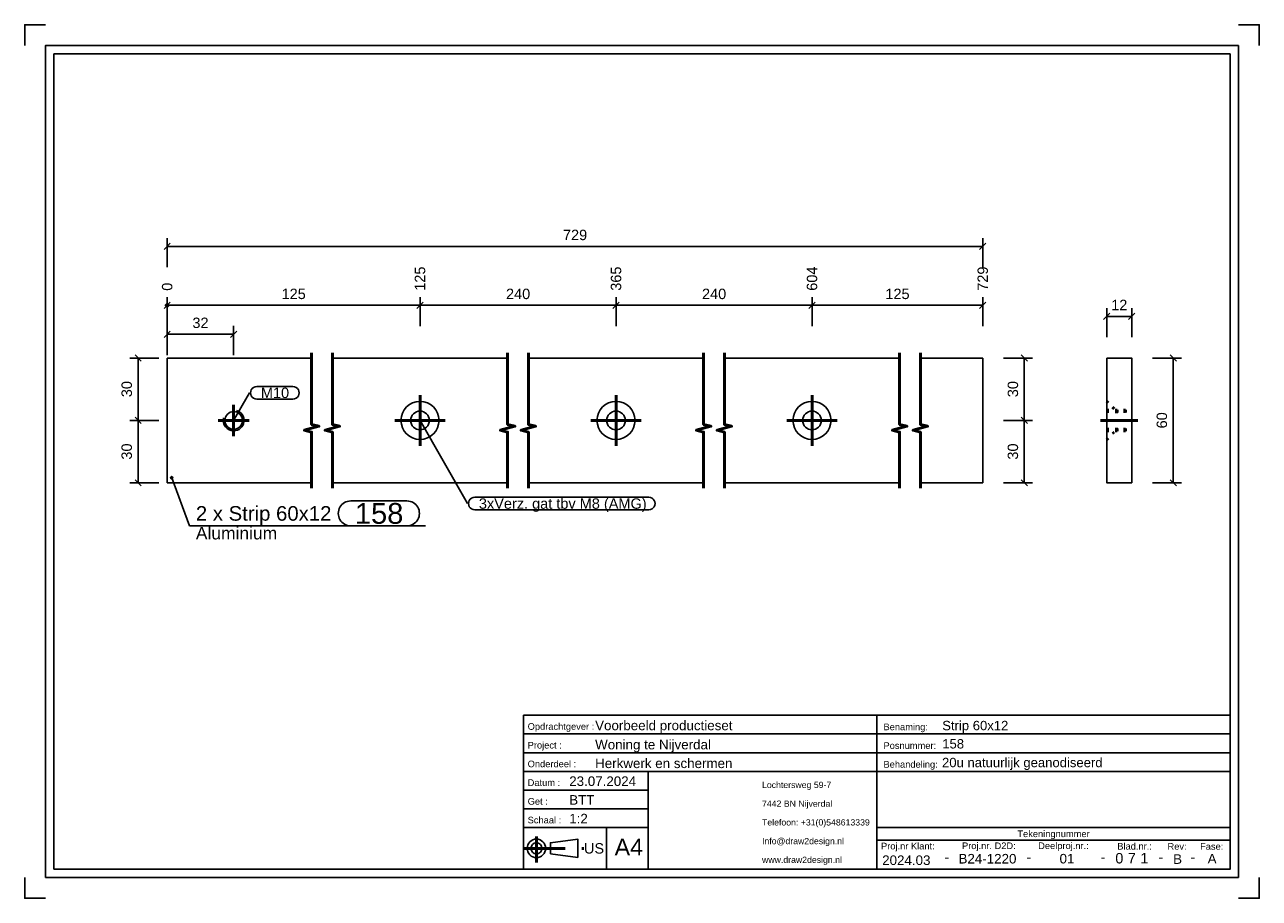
# Model space of a CAD drawing. Header units: millimetres. Extents: x -2 to 295, y -552 to -342.
import ezdxf
from ezdxf.enums import TextEntityAlignment as Align

# ---------------------------------------------------------------- set-up
doc = ezdxf.new("R2010")
doc.units = ezdxf.units.MM
doc.linetypes.add('DOT', pattern=[2, 0.5, -1.5])
doc.linetypes.add('STRICHPUNKT2', pattern=[18.5, 10, -4, 0.5, -4])
doc.layers.get('0').update_dxf_attribs({"linetype": 'CONTINUOUS'})
for name, color, linetype in [('DIM49', 4, 'CONTINUOUS'), ('LE_RED', 1, 'CONTINUOUS'), ('TXT_ALL', 7, 'CONTINUOUS'), ('TXT_DIM49', 2, 'CONTINUOUS'), ('TXT_YELLOW', 2, 'CONTINUOUS')]:
    doc.layers.add(name, color=color, linetype=linetype)
doc.layers.add('LE_ALL', color=7, linetype='CONTINUOUS', lineweight=50)
doc.styles.add('ARIAL', font='arial.ttf')

# ---------------------------------------------------------------- blocks, each defined once
blk = doc.blocks.new('TFIELD_00005', base_point=(175.26, -542.35))
at = {"layer": 'TXT_YELLOW', "style": 'ARIAL'}
for s, p in [('Lochtersweg 59-7', (175.26, -524.35)), ('7442 BN Nijverdal', (175.26, -528.85)), ('Telefoon: +31(0)548613339', (175.26, -533.35)), ('Info@draw2design.nl', (175.26, -537.85)), ('www.draw2design.nl', (175.26, -542.35))]:
    blk.add_text(s, height=1.5, dxfattribs=at).set_placement(p, align=Align.MIDDLE_LEFT)
blk = doc.blocks.new('FLEX_00004', base_point=(188.07, -544.6))
blk.add_blockref('TFIELD_00005', (175.26, -542.35))
blk = doc.blocks.new('D2D_00003', base_point=(148.13, -542.75))
blk.add_blockref('FLEX_00004', (188.07, -544.6))
blk = doc.blocks.new('TFIELD_00007', base_point=(139.8, -539.29))
at = {"layer": 'TXT_YELLOW', "style": 'ARIAL'}
blk.add_text('A4', height=4, dxfattribs=at).set_placement((139.8, -539.29), align=Align.MIDDLE_LEFT)
blk = doc.blocks.new('FLEX_00006', base_point=(143.18, -539.29))
blk.add_blockref('TFIELD_00007', (139.8, -539.29))
blk = doc.blocks.new('TFIELD_00013', base_point=(132.42, -539.6))
at = {"layer": 'TXT_YELLOW', "style": 'ARIAL'}
blk.add_text('US', height=2.5, dxfattribs=at).set_placement((132.42, -539.6), align=Align.MIDDLE_LEFT)
blk = doc.blocks.new('FLEX_00012', base_point=(132.42, -539.6))
blk.add_blockref('TFIELD_00013', (132.42, -539.6))
blk = doc.blocks.new('US_00011', base_point=(122.32, -539.6))
blk.add_line((124.34, -540.93), (130.91, -541.82))
blk.add_lwpolyline([(124.34, -540.93), (124.34, -538.27), (130.91, -537.38), (130.91, -541.82)])
for radius in [2.22, 1.33]:
    blk.add_circle((120.99, -539.6), radius)
at = {"layer": 'LE_ALL', "color": 1, "linetype": 'STRICHPUNKT2'}
for p, q in [((120.99, -536.78), (120.99, -543.01)), ((117.88, -539.6), (132.75, -539.6))]:
    blk.add_line(p, q, dxfattribs=at)
blk.add_blockref('FLEX_00012', (132.42, -539.6))
blk = doc.blocks.new('SCHRIFE_00015', base_point=(128.88, -524.6))
for p, q in [((117.88, -507.6), (202.88, -507.6)), ((117.88, -507.6), (117.88, -544.6)), ((202.88, -507.6), (287.88, -507.6)), ((202.88, -544.6), (202.88, -507.6)), ((287.88, -507.6), (287.88, -544.6)), ((117.88, -512.1), (202.88, -512.1)), ((202.88, -512.1), (287.88, -512.1)), ((117.88, -516.6), (202.88, -516.6)), ((202.88, -516.6), (287.88, -516.6)), ((117.88, -521.1), (287.88, -521.1)), ((147.88, -521.1), (147.88, -544.6)), ((147.88, -525.6), (117.88, -525.6)), ((147.88, -530.1), (117.88, -530.1)), ((147.88, -534.6), (117.88, -534.6)), ((137.88, -534.6), (137.88, -544.6)), ((287.88, -534.6), (202.88, -534.6)), ((287.88, -537.6), (202.88, -537.6)), ((287.88, -544.6), (117.88, -544.6))]:
    blk.add_line(p, q)
at = {"layer": 'TXT_YELLOW', "style": 'ARIAL'}
for s, height, p in [('Voorbeeld productieset', 2.3, (135.11, -511.2)), ('Strip 60x12', 2.25, (218.61, -511.2)), ('Woning te Nijverdal', 2.3, (135.11, -515.8)), ('158', 2.25, (218.61, -515.59)), ('Herkwerk en schermen', 2.3, (135.11, -520.3)), ('20u natuurlijk geanodiseerd', 2.25, (218.56, -520.09)), ('23.07.2024', 2.3, (128.88, -524.6)), ('BTT', 2.3, (128.88, -529.1)), ('1:2', 2.3, (128.88, -533.6))]:
    blk.add_text(s, height=height, dxfattribs=at).set_placement(p)
for s, height, p in [('2024.03', 2.3, (209.97, -543.6)), ('-', 2.5, (219.71, -542.94)), ('B24-1220', 2.3, (229.49, -543.24)), ('-', 2.5, (239.46, -542.94)), ('01', 2.3, (248.62, -543.23)), ('-', 2.5, (257.29, -542.94)), ('-', 2.5, (271.22, -542.94)), ('B', 2.3, (275.23, -543.33)), ('-', 2.5, (278.88, -542.94)), ('A', 2.3, (283.53, -543.23))]:
    blk.add_text(s, height=height, dxfattribs=at).set_placement(p, align=Align.CENTER)
blk = doc.blocks.new('TFIELD_00019', base_point=(266.24, -541.97))
at = {"layer": 'TXT_ALL', "style": 'ARIAL'}
blk.add_text('1', height=2.5, dxfattribs=at).set_placement((266.24, -541.97), align=Align.MIDDLE_LEFT)
blk = doc.blocks.new('1_00018')
blk.add_blockref('TFIELD_00019', (266.24, -541.97))
blk = doc.blocks.new('TELLER1_00017')
blk.add_blockref('1_00018', (0, 0))
blk = doc.blocks.new('TFIELD_00022', base_point=(263.24, -541.97))
at = {"layer": 'TXT_ALL', "style": 'ARIAL'}
blk.add_text('7', height=2.5, dxfattribs=at).set_placement((263.24, -541.97), align=Align.MIDDLE_LEFT)
blk = doc.blocks.new('7_00021')
blk.add_blockref('TFIELD_00022', (263.24, -541.97))
blk = doc.blocks.new('TELLER2_00020')
blk.add_blockref('7_00021', (0, 0))
blk = doc.blocks.new('TFIELD_00025', base_point=(260.24, -541.97))
at = {"layer": 'TXT_ALL', "style": 'ARIAL'}
blk.add_text('0', height=2.5, dxfattribs=at).set_placement((260.24, -541.97), align=Align.MIDDLE_LEFT)
blk = doc.blocks.new('0_00024')
blk.add_blockref('TFIELD_00025', (260.24, -541.97))
blk = doc.blocks.new('TELLER3_00023')
blk.add_blockref('0_00024', (0, 0))
blk = doc.blocks.new('NL_00026', base_point=(118.88, -511.1))
at = {"layer": 'TXT_ALL', "color": 1, "style": 'ARIAL'}
blk.add_text('Tekeningnummer', height=1.6, dxfattribs=at).set_placement((245.38, -536.1), align=Align.MIDDLE_CENTER)
at = {"layer": 'TXT_YELLOW', "style": 'ARIAL'}
for s, p in [('Opdrachtgever :', (118.88, -511.1)), ('Benaming:', (204.48, -511.2)), ('Project :', (118.88, -515.6)), ('Posnummer:', (204.48, -515.7)), ('Onderdeel :', (118.88, -520.1)), ('Behandeling:', (204.48, -520.2)), ('Datum :', (118.88, -524.6)), ('Get :', (118.88, -529.1)), ('Schaal :', (118.88, -533.6)), ('Proj.nr Klant:', (203.88, -539.85)), ('Proj.nr. D2D:', (223.37, -539.78)), ('Deelproj.nr.:', (241.69, -539.77)), ('Blad.nr.:', (260.72, -539.89)), ('Rev:', (272.8, -539.93)), ('Fase:', (280.64, -539.93))]:
    blk.add_text(s, height=1.6, dxfattribs=at).set_placement(p)
blk = doc.blocks.new('SCHRIFE_00014')
for name, p in [('SCHRIFE_00015', (128.88, -524.6)), ('NL_00026', (118.88, -511.1)), ('TELLER3_00023', (0, 0)), ('TELLER2_00020', (0, 0)), ('TELLER1_00017', (0, 0))]:
    blk.add_blockref(name, p)
blk = doc.blocks.new('DINA4Q_00002', base_point=(287.88, -348.6))
for p, q in [((289.88, -346.6), (289.88, -546.6)), ((4.88, -544.6), (4.88, -348.6)), ((4.88, -348.6), (287.88, -348.6)), ((2.88, -546.6), (289.88, -546.6))]:
    blk.add_line(p, q)
for points in [[(-2.12, -346.6), (-2.12, -341.6), (2.88, -341.6)], [(289.88, -341.6), (294.88, -341.6), (294.88, -346.6)], [(2.88, -546.6), (2.88, -346.6), (289.88, -346.6)], [(287.88, -348.6), (287.88, -544.6), (4.88, -544.6)], [(-2.12, -546.6), (-2.12, -551.6), (2.88, -551.6)], [(289.88, -551.6), (294.88, -551.6), (294.88, -546.6)]]:
    blk.add_lwpolyline(points)
for name, p in [('SCHRIFE_00014', (0, 0)), ('D2D_00003', (148.13, -542.75)), ('US_00011', (122.32, -539.6)), ('FLEX_00006', (143.18, -539.29))]:
    blk.add_blockref(name, p)
blk = doc.blocks.new('_ZBL0067_00001')
blk.add_blockref('DINA4Q_00002', (287.88, -348.6))
blk = doc.blocks.new('_D1', base_point=(94.23, -405.56))
at = {"layer": 'DIM49', "color": 1}
for p, q in [((32.15, -409.06), (92.98, -409.06)), ((92.23, -409.81), (93.73, -408.31)), ((92.98, -414.06), (92.98, -407.06))]:
    blk.add_line(p, q, dxfattribs=at)
at = {"layer": 'TXT_DIM49', "style": 'ARIAL'}
blk.add_text('125', height=2.5, rotation=90.0002, dxfattribs=at).set_placement((94.23, -405.56))
blk = doc.blocks.new('_D2', base_point=(141.38, -405.56))
at = {"layer": 'DIM49', "color": 1}
for p, q in [((32.15, -409.06), (140.13, -409.06)), ((139.38, -409.81), (140.88, -408.31)), ((140.13, -414.06), (140.13, -407.06))]:
    blk.add_line(p, q, dxfattribs=at)
at = {"layer": 'TXT_DIM49', "style": 'ARIAL'}
blk.add_text('365', height=2.5, rotation=90.0002, dxfattribs=at).set_placement((141.38, -405.56))
blk = doc.blocks.new('_D3', base_point=(188.53, -405.56))
at = {"layer": 'DIM49', "color": 1}
for p, q in [((32.15, -409.06), (187.28, -409.06)), ((186.53, -409.81), (188.03, -408.31)), ((187.28, -414.06), (187.28, -407.06))]:
    blk.add_line(p, q, dxfattribs=at)
at = {"layer": 'TXT_DIM49', "style": 'ARIAL'}
blk.add_text('604', height=2.5, rotation=90.0002, dxfattribs=at).set_placement((188.53, -405.56))
blk = doc.blocks.new('_D4', base_point=(229.6, -405.56))
at = {"layer": 'DIM49', "color": 1}
for p, q in [((32.15, -409.06), (228.35, -409.06)), ((227.6, -409.81), (229.1, -408.31)), ((228.35, -414.06), (228.35, -407.06))]:
    blk.add_line(p, q, dxfattribs=at)
at = {"layer": 'TXT_DIM49', "style": 'ARIAL'}
blk.add_text('729', height=2.5, rotation=90.0002, dxfattribs=at).set_placement((229.6, -405.56))
blk = doc.blocks.new('_D5', base_point=(33.4, -405.56))
at = {"layer": 'DIM49', "color": 1}
for p, q in [((32.52, -409.13), (31.79, -409.13)), ((32.5, -408.93), (31.8, -408.93)), ((31.9, -409.33), (32.4, -409.33)), ((32.34, -408.73), (31.96, -408.73)), ((32.15, -414.06), (32.15, -407.06))]:
    blk.add_line(p, q, dxfattribs=at)
blk.add_lwpolyline([(31.79, -409.15), (31.83, -409.24), (31.89, -409.32), (31.96, -409.38), (32.05, -409.42), (32.15, -409.43), (32.25, -409.42), (32.34, -409.38), (32.42, -409.32), (32.47, -409.24), (32.51, -409.15), (32.53, -409.06), (32.51, -408.96), (32.47, -408.87), (32.42, -408.79), (32.34, -408.73), (32.25, -408.69), (32.15, -408.68), (32.05, -408.69), (31.96, -408.73), (31.89, -408.79), (31.83, -408.87), (31.79, -408.96), (31.78, -409.06)], close=True, dxfattribs=at)
at = {"layer": 'TXT_DIM49', "style": 'ARIAL'}
blk.add_text('0', height=2.5, rotation=90.0002, dxfattribs=at).set_placement((33.4, -405.56))
blk = doc.blocks.new('_D6', base_point=(59.68, -407.56))
at = {"layer": 'DIM49', "color": 1}
for p, q in [((32.9, -408.31), (31.4, -409.81)), ((32.15, -414.06), (32.15, -407.06)), ((32.15, -409.06), (92.98, -409.06)), ((92.23, -409.81), (93.73, -408.31)), ((92.98, -414.06), (92.98, -407.06))]:
    blk.add_line(p, q, dxfattribs=at)
at = {"layer": 'TXT_DIM49', "style": 'ARIAL'}
blk.add_text('125', height=2.5, dxfattribs=at).set_placement((59.68, -407.56))
blk = doc.blocks.new('_D7', base_point=(113.67, -407.56))
at = {"layer": 'DIM49', "color": 1}
for p, q in [((93.73, -408.31), (92.23, -409.81)), ((92.98, -414.06), (92.98, -407.06)), ((92.98, -409.06), (140.13, -409.06)), ((139.38, -409.81), (140.88, -408.31)), ((140.13, -414.06), (140.13, -407.06))]:
    blk.add_line(p, q, dxfattribs=at)
at = {"layer": 'TXT_DIM49', "style": 'ARIAL'}
blk.add_text('240', height=2.5, dxfattribs=at).set_placement((113.67, -407.56))
blk = doc.blocks.new('_D8', base_point=(160.82, -407.56))
at = {"layer": 'DIM49', "color": 1}
for p, q in [((140.88, -408.31), (139.38, -409.81)), ((140.13, -414.06), (140.13, -407.06)), ((140.13, -409.06), (187.28, -409.06)), ((186.53, -409.81), (188.03, -408.31)), ((187.28, -414.06), (187.28, -407.06))]:
    blk.add_line(p, q, dxfattribs=at)
at = {"layer": 'TXT_DIM49', "style": 'ARIAL'}
blk.add_text('240', height=2.5, dxfattribs=at).set_placement((160.82, -407.56))
blk = doc.blocks.new('_D9', base_point=(204.93, -407.56))
at = {"layer": 'DIM49', "color": 1}
for p, q in [((188.03, -408.31), (186.53, -409.81)), ((187.28, -414.06), (187.28, -407.06)), ((187.28, -409.06), (228.35, -409.06)), ((227.6, -409.81), (229.1, -408.31)), ((228.35, -414.06), (228.35, -407.06))]:
    blk.add_line(p, q, dxfattribs=at)
at = {"layer": 'TXT_DIM49', "style": 'ARIAL'}
blk.add_text('125', height=2.5, dxfattribs=at).set_placement((204.93, -407.56))
blk = doc.blocks.new('_D10', base_point=(127.37, -393.39))
at = {"layer": 'DIM49', "color": 1}
for p, q in [((32.9, -394.14), (31.4, -395.64)), ((32.15, -399.89), (32.15, -392.89)), ((32.15, -394.89), (228.35, -394.89)), ((227.6, -395.64), (229.1, -394.14)), ((228.35, -399.89), (228.35, -392.89))]:
    blk.add_line(p, q, dxfattribs=at)
at = {"layer": 'TXT_DIM49', "style": 'ARIAL'}
blk.add_text('729', height=2.5, dxfattribs=at).set_placement((127.37, -393.39))
blk = doc.blocks.new('_D11', base_point=(236.85, -446.15))
at = {"layer": 'DIM49', "color": 1}
for p, q in [((239.1, -437.48), (237.6, -435.98)), ((233.35, -436.73), (240.35, -436.73)), ((238.35, -451.73), (238.35, -436.73)), ((237.6, -450.98), (239.1, -452.48)), ((233.35, -451.73), (240.35, -451.73))]:
    blk.add_line(p, q, dxfattribs=at)
at = {"layer": 'TXT_DIM49', "style": 'ARIAL'}
blk.add_text('30', height=2.5, rotation=90.0002, dxfattribs=at).set_placement((236.85, -446.15))
blk = doc.blocks.new('_D12', base_point=(236.85, -431.15))
at = {"layer": 'DIM49', "color": 1}
for p, q in [((233.35, -421.73), (240.35, -421.73)), ((239.1, -422.48), (237.6, -420.98)), ((238.35, -436.73), (238.35, -421.73)), ((237.6, -435.98), (239.1, -437.48)), ((233.35, -436.73), (240.35, -436.73))]:
    blk.add_line(p, q, dxfattribs=at)
at = {"layer": 'TXT_DIM49', "style": 'ARIAL'}
blk.add_text('30', height=2.5, rotation=90.0002, dxfattribs=at).set_placement((236.85, -431.15))
blk = doc.blocks.new('SHAPE_00065', base_point=(48.15, -436.73))
at = {"layer": 'DIM49', "color": 3}
for p, q in [((48.15, -436.73), (51.95, -430.09)), ((53.7, -428.59), (62.42, -428.59)), ((62.42, -431.59), (53.7, -431.59))]:
    blk.add_line(p, q, dxfattribs=at)
for centre, start_param, end_param in [((53.7, -430.09), 1.570796, 4.712389), ((62.42, -430.09), 4.712389, 7.853982)]:
    blk.add_ellipse(centre, major_axis=(1.5, 0), ratio=1, start_param=start_param, end_param=end_param, dxfattribs=at)
at = {"layer": 'TXT_DIM49', "style": 'ARIAL'}
blk.add_text('M10', height=2.5, dxfattribs=at).set_placement((54.7, -430.09), align=Align.MIDDLE_LEFT)
blk = doc.blocks.new('SHAPE_00066', base_point=(92.98, -436.73))
at = {"layer": 'DIM49', "color": 3}
for p, q in [((92.98, -436.73), (104.39, -456.71)), ((106.14, -455.21), (148.04, -455.21)), ((148.04, -458.21), (106.14, -458.21))]:
    blk.add_line(p, q, dxfattribs=at)
for centre, start_param, end_param in [((106.14, -456.71), 1.570796, 4.712389), ((148.04, -456.71), 4.712389, 7.853982)]:
    blk.add_ellipse(centre, major_axis=(1.5, 0), ratio=1, start_param=start_param, end_param=end_param, dxfattribs=at)
at = {"layer": 'TXT_DIM49', "style": 'ARIAL'}
blk.add_text('3xVerz. gat tbv M8 (AMG)', height=2.5, dxfattribs=at).set_placement((107.14, -456.71), align=Align.MIDDLE_LEFT)
blk = doc.blocks.new('SHAPE_00067', base_point=(33.25, -450.5))
at = {"layer": 'DIM49', "color": 3}
for p, q in [((32.99, -450.46), (33.5, -450.46)), ((33.04, -450.66), (33.45, -450.66)), ((33.36, -450.26), (33.14, -450.26)), ((33.25, -450.5), (37.56, -462.08)), ((76.32, -456.08), (89.84, -456.08)), ((37.56, -462.08), (94.34, -462.08)), ((89.84, -462.08), (76.32, -462.08))]:
    blk.add_line(p, q, dxfattribs=at)
blk.add_lwpolyline([(33.09, -450.28), (33.04, -450.33), (33.01, -450.39), (32.99, -450.46), (32.98, -450.52), (33, -450.59), (33.03, -450.65), (33.08, -450.7), (33.14, -450.74), (33.2, -450.76), (33.27, -450.76), (33.34, -450.75), (33.4, -450.71), (33.45, -450.67), (33.48, -450.61), (33.5, -450.54), (33.51, -450.47), (33.49, -450.41), (33.46, -450.35), (33.41, -450.3), (33.35, -450.26), (33.29, -450.24), (33.22, -450.24), (33.15, -450.25)], close=True, dxfattribs=at)
for centre, start_param, end_param in [((76.32, -459.08), 1.570796, 4.712389), ((89.84, -459.08), 4.712389, 7.853982)]:
    blk.add_ellipse(centre, major_axis=(3, 0), ratio=1, start_param=start_param, end_param=end_param, dxfattribs=at)
at = {"layer": 'TXT_DIM49', "style": 'ARIAL'}
for s, height, p in [('2 x Strip 60x12', 3.5, (39.06, -459.08)), ('158', 5, (77.32, -459.08)), ('Aluminium', 3, (39.06, -463.83))]:
    blk.add_text(s, height=height, dxfattribs=at).set_placement(p, align=Align.MIDDLE_LEFT)
blk = doc.blocks.new('_D13', base_point=(38.23, -414.51))
at = {"layer": 'DIM49', "color": 1}
for p, q in [((32.9, -415.26), (31.4, -416.76)), ((32.15, -421.01), (32.15, -414.01)), ((47.4, -416.76), (48.9, -415.26)), ((48.15, -421.01), (48.15, -414.01)), ((32.15, -416.01), (48.15, -416.01))]:
    blk.add_line(p, q, dxfattribs=at)
at = {"layer": 'TXT_DIM49', "style": 'ARIAL'}
blk.add_text('32', height=2.5, dxfattribs=at).set_placement((38.23, -414.51))
blk = doc.blocks.new('_D14', base_point=(23.67, -431.15))
at = {"layer": 'DIM49', "color": 1}
for p, q in [((30.17, -421.73), (23.17, -421.73)), ((25.92, -422.48), (24.42, -420.98)), ((25.17, -421.73), (25.17, -436.73)), ((24.42, -435.98), (25.92, -437.48)), ((30.17, -436.73), (23.17, -436.73))]:
    blk.add_line(p, q, dxfattribs=at)
at = {"layer": 'TXT_DIM49', "style": 'ARIAL'}
blk.add_text('30', height=2.5, rotation=90.0002, dxfattribs=at).set_placement((23.67, -431.15))
blk = doc.blocks.new('_D15', base_point=(23.67, -446.15))
at = {"layer": 'DIM49', "color": 1}
for p, q in [((25.92, -437.48), (24.42, -435.98)), ((30.17, -436.73), (23.17, -436.73)), ((25.17, -436.73), (25.17, -451.73)), ((24.42, -450.98), (25.92, -452.48)), ((30.17, -451.73), (23.17, -451.73))]:
    blk.add_line(p, q, dxfattribs=at)
at = {"layer": 'TXT_DIM49', "style": 'ARIAL'}
blk.add_text('30', height=2.5, rotation=90.0002, dxfattribs=at).set_placement((23.67, -446.15))
blk = doc.blocks.new('Strip 60x12_00033', base_point=(189.53, -436.73))
for p, q in [((32.15, -451.73), (32.15, -421.73)), ((66.9, -421.73), (32.15, -421.73)), ((114.05, -421.73), (71.9, -421.73)), ((161.2, -421.73), (119.05, -421.73)), ((208.35, -421.73), (166.2, -421.73)), ((228.35, -421.73), (213.35, -421.73)), ((228.35, -451.73), (228.35, -421.73)), ((66.9, -451.73), (32.15, -451.73)), ((114.05, -451.73), (71.9, -451.73)), ((161.2, -451.73), (119.05, -451.73)), ((208.35, -451.73), (166.2, -451.73)), ((228.35, -451.73), (213.35, -451.73))]:
    blk.add_line(p, q)
for centre, radius in [((92.98, -436.73), 4.58), ((140.13, -436.73), 4.58), ((187.28, -436.73), 4.58), ((92.98, -436.73), 2.25), ((140.13, -436.73), 2.25), ((187.28, -436.73), 2.25)]:
    blk.add_circle(centre, radius)
at = {"layer": 'LE_RED'}
blk.add_lwpolyline([(45.74, -436.08, 0.493526), (48.15, -439.23, 0.876436), (48.8, -434.32)], format="xyb", dxfattribs=at)
for name, p in [('_D10', (127.37, -393.39)), ('_D3', (188.53, -405.56)), ('_D1', (94.23, -405.56)), ('_D2', (141.38, -405.56)), ('_D4', (229.6, -405.56)), ('_D5', (33.4, -405.56)), ('_D6', (59.68, -407.56)), ('_D7', (113.67, -407.56)), ('_D8', (160.82, -407.56)), ('_D9', (204.93, -407.56)), ('_D13', (38.23, -414.51)), ('_D14', (23.67, -431.15)), ('_D12', (236.85, -431.15)), ('SHAPE_00065', (48.15, -436.73)), ('_D15', (23.67, -446.15)), ('_D11', (236.85, -446.15)), ('SHAPE_00066', (92.98, -436.73)), ('SHAPE_00067', (33.25, -450.5))]:
    blk.add_blockref(name, p)
blk = doc.blocks.new('DIN 13-M10_00035', base_point=(50.28, -436.73))
blk.add_circle((48.15, -436.73), 2.12)
at = {"layer": 'LE_RED'}
for start, end in [(164.9299, -90), (-90, 74.9299)]:
    blk.add_arc((48.15, -436.73), 2.5, start, end, dxfattribs=at)
blk = doc.blocks.new('DIN 13-M10_00034')
blk.add_blockref('DIN 13-M10_00035', (50.28, -436.73))
blk = doc.blocks.new('_00037', base_point=(48.15, -436.73))
at = {"layer": 'LE_ALL', "color": 1, "linetype": 'STRICHPUNKT2'}
for p, q in [((48.15, -436.73), (48.15, -432.98)), ((48.15, -436.73), (48.15, -432.98)), ((92.98, -436.73), (92.98, -430.66)), ((92.98, -436.73), (92.98, -432.98)), ((140.13, -436.73), (140.13, -430.66)), ((140.13, -436.73), (140.13, -432.98)), ((187.28, -436.73), (187.28, -430.66)), ((187.28, -436.73), (187.28, -432.98)), ((48.15, -436.73), (44.4, -436.73)), ((48.15, -436.73), (44.4, -436.73)), ((48.15, -436.73), (51.9, -436.73)), ((48.15, -436.73), (48.15, -440.48)), ((48.15, -436.73), (51.9, -436.73)), ((48.15, -436.73), (48.15, -440.48)), ((92.98, -436.73), (86.9, -436.73)), ((92.98, -436.73), (89.23, -436.73)), ((92.98, -436.73), (99.05, -436.73)), ((92.98, -436.73), (92.98, -442.81)), ((92.98, -436.73), (96.73, -436.73)), ((92.98, -436.73), (92.98, -440.48)), ((140.13, -436.73), (134.05, -436.73)), ((140.13, -436.73), (136.38, -436.73)), ((140.13, -436.73), (146.2, -436.73)), ((140.13, -436.73), (140.13, -442.81)), ((140.13, -436.73), (143.88, -436.73)), ((140.13, -436.73), (140.13, -440.48)), ((187.28, -436.73), (181.2, -436.73)), ((187.28, -436.73), (183.53, -436.73)), ((187.28, -436.73), (193.35, -436.73)), ((187.28, -436.73), (187.28, -442.81)), ((187.28, -436.73), (191.03, -436.73)), ((187.28, -436.73), (187.28, -440.48))]:
    blk.add_line(p, q, dxfattribs=at)
blk = doc.blocks.new('_00036')
blk.add_blockref('_00037', (48.15, -436.73))
blk = doc.blocks.new('Strip 60x12_00032')
for name, p in [('Strip 60x12_00033', (189.53, -436.73)), ('_00036', (0, 0)), ('DIN 13-M10_00034', (0, 0))]:
    blk.add_blockref(name, p)
blk = doc.blocks.new('Ophanging boven_00031')
blk.add_blockref('Strip 60x12_00032', (0, 0))
blk = doc.blocks.new('Muurophanging_00030')
blk.add_blockref('Ophanging boven_00031', (0, 0))
blk = doc.blocks.new('Privacyscherm 60-37_00029')
blk.add_blockref('Muurophanging_00030', (0, 0))
blk = doc.blocks.new('_A3D0175_00028')
blk.add_blockref('Privacyscherm 60-37_00029', (0, 0))
blk = doc.blocks.new('_SHORTEN_00038', base_point=(208.35, -452.98))
at = {"layer": 'LE_ALL', "color": 4}
for points in [[(66.9, -452.98), (66.9, -439.54), (65.15, -439.07), (68.65, -438.14), (66.9, -437.67), (66.9, -420.48)], [(71.9, -452.98), (71.9, -439.54), (70.15, -439.07), (73.65, -438.14), (71.9, -437.67), (71.9, -420.48)], [(114.05, -452.98), (114.05, -439.54), (112.3, -439.07), (115.8, -438.14), (114.05, -437.67), (114.05, -420.48)], [(119.05, -452.98), (119.05, -439.54), (117.3, -439.07), (120.8, -438.14), (119.05, -437.67), (119.05, -420.48)], [(161.2, -452.98), (161.2, -439.54), (159.45, -439.07), (162.95, -438.14), (161.2, -437.67), (161.2, -420.48)], [(166.2, -452.98), (166.2, -439.54), (164.45, -439.07), (167.95, -438.14), (166.2, -437.67), (166.2, -420.48)], [(208.35, -452.98), (208.35, -439.54), (206.6, -439.07), (210.1, -438.14), (208.35, -437.67), (208.35, -420.48)], [(213.35, -452.98), (213.35, -439.54), (211.6, -439.07), (215.1, -438.14), (213.35, -437.67), (213.35, -420.48)]]:
    blk.add_lwpolyline(points, dxfattribs=at)
blk = doc.blocks.new('_ANS0175_00027')
for name, p in [('_A3D0175_00028', (0, 0)), ('_SHORTEN_00038', (208.35, -452.98))]:
    blk.add_blockref(name, p)
blk = doc.blocks.new('_D16', base_point=(272.68, -438.65))
at = {"layer": 'DIM49', "color": 1}
for p, q in [((269.18, -421.73), (276.18, -421.73)), ((274.93, -422.48), (273.43, -420.98)), ((274.18, -421.73), (274.18, -451.73)), ((273.43, -450.98), (274.93, -452.48)), ((269.18, -451.73), (276.18, -451.73))]:
    blk.add_line(p, q, dxfattribs=at)
at = {"layer": 'TXT_DIM49', "style": 'ARIAL'}
blk.add_text('60', height=2.5, rotation=90.0002, dxfattribs=at).set_placement((272.68, -438.65))
blk = doc.blocks.new('_D17', base_point=(259.26, -410.23))
at = {"layer": 'DIM49', "color": 1}
for p, q in [((258.18, -416.73), (258.18, -409.73)), ((264.18, -416.73), (264.18, -409.73)), ((258.93, -410.98), (257.43, -412.48)), ((258.18, -411.73), (264.18, -411.73)), ((263.43, -412.48), (264.93, -410.98))]:
    blk.add_line(p, q, dxfattribs=at)
at = {"layer": 'TXT_DIM49', "style": 'ARIAL'}
blk.add_text('12', height=2.5, dxfattribs=at).set_placement((259.26, -410.23))
blk = doc.blocks.new('Strip 60x12_00045', base_point=(260.5, -438.98))
blk.add_lwpolyline([(258.18, -421.73), (264.18, -421.73), (264.18, -451.73), (258.18, -451.73)], close=True)
at = {"layer": 'LE_ALL', "color": 3, "linetype": 'DOT'}
for p, q in [((258.18, -434.23), (264.18, -434.23)), ((260.5, -438.98), (260.5, -434.48)), ((258.18, -441.31), (260.5, -438.98)), ((258.18, -439.23), (264.18, -439.23)), ((260.5, -438.98), (264.18, -438.98))]:
    blk.add_line(p, q, dxfattribs=at)
blk.add_lwpolyline([(258.18, -432.16), (260.5, -434.48), (264.18, -434.48)], dxfattribs=at)
for name, p in [('_D17', (259.26, -410.23)), ('_D16', (272.68, -438.65))]:
    blk.add_blockref(name, p)
blk = doc.blocks.new('DIN 13-M10_00047', base_point=(258.18, -438.86))
at = {"layer": 'LE_ALL', "color": 3, "linetype": 'DOT'}
for p, q in [((258.18, -434.23), (264.18, -434.23)), ((258.18, -434.61), (264.18, -434.61)), ((258.18, -438.86), (264.18, -438.86)), ((258.18, -439.23), (264.18, -439.23))]:
    blk.add_line(p, q, dxfattribs=at)
blk = doc.blocks.new('DIN 13-M10_00046')
blk.add_blockref('DIN 13-M10_00047', (258.18, -438.86))
blk = doc.blocks.new('_00049', base_point=(256.93, -436.73))
at = {"layer": 'LE_ALL', "color": 1, "linetype": 'STRICHPUNKT2'}
for p, q in [((256.68, -436.73), (265.68, -436.73)), ((256.68, -436.73), (265.68, -436.73)), ((256.68, -436.73), (265.68, -436.73)), ((256.93, -436.73), (265.43, -436.73))]:
    blk.add_line(p, q, dxfattribs=at)
blk = doc.blocks.new('_00048')
blk.add_blockref('_00049', (256.93, -436.73))
blk = doc.blocks.new('Strip 60x12_00044')
for name, p in [('Strip 60x12_00045', (260.5, -438.98)), ('DIN 13-M10_00046', (0, 0)), ('_00048', (0, 0))]:
    blk.add_blockref(name, p)
blk = doc.blocks.new('Ophanging boven_00043')
blk.add_blockref('Strip 60x12_00044', (0, 0))
blk = doc.blocks.new('Muurophanging_00042')
blk.add_blockref('Ophanging boven_00043', (0, 0))
blk = doc.blocks.new('Privacyscherm 60-37_00041')
blk.add_blockref('Muurophanging_00042', (0, 0))
blk = doc.blocks.new('_A3D0176_00040')
blk.add_blockref('Privacyscherm 60-37_00041', (0, 0))
blk = doc.blocks.new('_ANS0176_00039')
blk.add_blockref('_A3D0176_00040', (0, 0))

msp = doc.modelspace()

# ---------------------------------------------------------------- block references
for name in ['_ZBL0067_00001', '_ANS0175_00027', '_ANS0176_00039']:
    msp.add_blockref(name, (0, 0))

doc.saveas('drawing.dxf')
